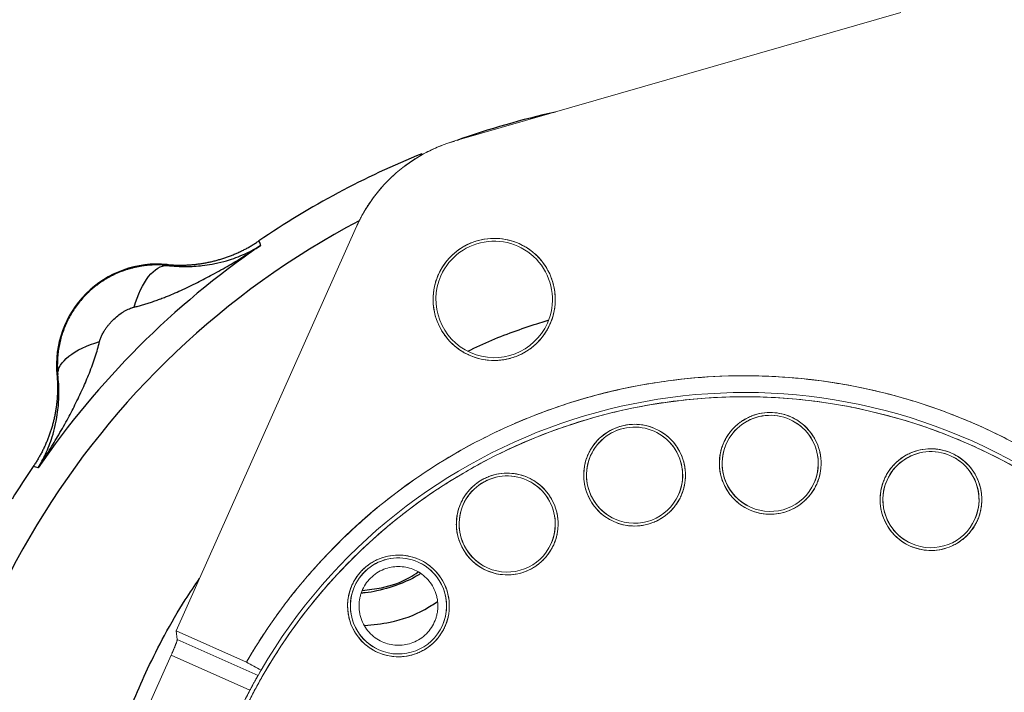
# Model space of a CAD drawing. Header units: inches. Extents: x 0.3 to 34.1, y 0.2 to 21.7.
# Tile 13 of 36: x 4.5 to 8.9, y 11.4 to 14.4. Entities that reach past the tile are written whole.
import ezdxf

# ---------------------------------------------------------------- set-up
doc = ezdxf.new("R2010")
doc.units = ezdxf.units.IN
doc.header["$MEASUREMENT"] = 0

msp = doc.modelspace()

# ---------------------------------------------------------------- linework, layer by layer
at = {"color": 144, "linetype": 'Continuous', "lineweight": 18}
for p, q in [((6.4038, 13.8952), (8.3983, 14.4706)), ((5.1577, 11.7039), (5.9635, 13.5119)), ((5.1577, 11.7039), (5.4713, 11.5642)), ((5.1624, 11.6653), (5.1577, 11.7039)), ((5.1624, 11.6653), (5.5234, 11.5044)), ((4.9979, 11.2873), (5.1353, 11.5956)), ((5.4874, 11.4387), (5.1353, 11.5956)), ((5.4713, 11.5642), (5.5369, 11.5278)), ((5.5369, 11.5278), (5.5234, 11.5044))]:
    msp.add_line(p, q, dxfattribs=at)
at = {"color": 7, "linetype": 'Continuous', "lineweight": 25}
for p, q in [((5.5276, 13.4485), (5.531, 13.4376)), ((5.531, 13.4376), (5.5342, 13.427)), ((5.1165, 13.3426), (5.1167, 13.3386)), ((4.6281, 12.85), (4.6242, 12.8502)), ((4.5292, 12.4358), (4.5182, 12.4391)), ((4.5397, 12.4325), (4.5292, 12.4358))]:
    msp.add_line(p, q, dxfattribs=at)
for centre, radius, start, end in [((7.6981, 10.2686), 3.85, 102.682, 109.5048), ((7.6981, 10.2686), 3.85, 112.0099, 124.3161), ((7.6981, 10.2686), 3.8286, 124.4163, 145.5837), ((5.0738, 12.8929), 0.4517, 84.581, 185.4189), ((7.6981, 10.2686), 3.85, 145.6839, 148.2695)]:
    msp.add_arc(centre, radius, start, end, dxfattribs=at)
at = {"color": 144, "linetype": 'Continuous', "lineweight": 18}
for centre, radius, start, end in [((6.5957, 13.2301), 0.6921, 106.0934, 155.9786), ((6.5793, 13.1865), 0.2731, 335.9786, 155.9786), ((6.5793, 13.1865), 0.2606, 335.9786, 155.9786), ((6.5793, 13.1865), 0.2731, 155.9786, 335.9786), ((6.5793, 13.1865), 0.2606, 155.9786, 335.9786), ((7.6981, 10.2686), 2.5763, 342.1481, 149.8091), ((7.6981, 10.2686), 2.5012, 342.1826, 149.7746), ((7.6981, 10.2686), 2.4825, 335.9786, 155.9786), ((7.8136, 12.4531), 0.2275, 335.9786, 155.9786), ((7.8136, 12.4531), 0.215, 65.9786, 245.9786), ((7.8136, 12.4531), 0.215, 335.9786, 155.9786), ((7.8136, 12.4531), 0.215, 245.9786, 65.9786), ((7.2071, 12.4003), 0.215, 65.9786, 245.9786), ((7.2071, 12.4003), 0.2275, 335.9786, 155.9786), ((7.2071, 12.4003), 0.215, 335.9786, 155.9786), ((7.2071, 12.4003), 0.215, 245.9786, 65.9786), ((7.8136, 12.4531), 0.2275, 155.9786, 335.9786), ((7.8136, 12.4531), 0.215, 155.9786, 335.9786), ((8.5323, 12.2908), 0.215, 65.9786, 245.9786), ((8.5323, 12.2908), 0.2275, 335.9786, 155.9786), ((8.5323, 12.2908), 0.215, 335.9786, 155.9786), ((7.2071, 12.4003), 0.2275, 155.9786, 335.9786), ((7.2071, 12.4003), 0.215, 155.9786, 335.9786), ((8.5323, 12.2908), 0.215, 245.9786, 65.9786), ((6.6376, 12.1819), 0.215, 65.9786, 245.9786), ((6.6376, 12.1819), 0.2275, 335.9786, 155.9786), ((6.6376, 12.1819), 0.215, 335.9786, 155.9786), ((6.6376, 12.1819), 0.215, 245.9786, 65.9786), ((8.5323, 12.2908), 0.2275, 155.9786, 335.9786), ((8.5323, 12.2908), 0.215, 155.9786, 335.9786), ((6.6376, 12.1819), 0.2275, 155.9786, 335.9786), ((6.6376, 12.1819), 0.215, 155.9786, 335.9786), ((6.1513, 11.8154), 0.215, 65.9786, 245.9786), ((6.1513, 11.8154), 0.2275, 335.9786, 155.9786), ((6.1513, 11.8154), 0.215, 335.9786, 155.9786), ((6.1513, 11.8154), 0.215, 245.9786, 65.9786), ((6.1513, 11.8154), 0.2275, 155.9786, 335.9786), ((6.1513, 11.8154), 0.215, 155.9786, 335.9786), ((7.6981, 10.2686), 2.5013, 152.1095, 155.9786)]:
    msp.add_arc(centre, radius, start, end, dxfattribs=at)
at = {"color": 8, "linetype": 'Continuous', "lineweight": 25}
msp.add_arc((7.6981, 10.2686), 3.6954, 117.7778, 180, dxfattribs=at)
at = {"color": 144, "linetype": 'Continuous', "lineweight": 18}
for points, knots in [([(5.9635, 13.5119), (5.9661, 13.5176), (5.9712, 13.5289), (5.9795, 13.5455), (5.9882, 13.562), (5.9973, 13.5782), (6.0069, 13.5941), (6.0168, 13.6098), (6.0273, 13.6252), (6.0493, 13.656), (6.0856, 13.7001), (6.1404, 13.7533), (6.2006, 13.8002), (6.2546, 13.8333), (6.2994, 13.856), (6.3334, 13.871), (6.3682, 13.8843), (6.3919, 13.8915), (6.4038, 13.8952)], [0, 0, 0, 0, 0.030957, 0.061849, 0.092697, 0.123524, 0.154352, 0.185204, 0.216102, 0.247068, 0.373518, 0.500011, 0.626461, 0.752954, 0.814797, 0.876466, 0.938141, 1, 1, 1, 1]), ([(6.8288, 13.0753), (6.8301, 13.0784), (6.8327, 13.0845), (6.8363, 13.0938), (6.8395, 13.1033), (6.8424, 13.1129), (6.8463, 13.1279), (6.8502, 13.1485), (6.8526, 13.1753), (6.8524, 13.2026), (6.8484, 13.2395), (6.8361, 13.285), (6.8107, 13.3352), (6.7763, 13.3783), (6.7357, 13.4123), (6.6911, 13.4374), (6.6426, 13.4538), (6.5902, 13.4612), (6.5351, 13.458), (6.4808, 13.4433), (6.4388, 13.422), (6.4086, 13.4003), (6.3882, 13.3823), (6.3699, 13.3626), (6.3558, 13.3441), (6.3451, 13.3273), (6.3369, 13.3128), (6.3322, 13.3027), (6.3298, 13.2977)], [0, 0, 0, 0, 0.011673, 0.023324, 0.03497, 0.046627, 0.058309, 0.08919, 0.120101, 0.15227, 0.184469, 0.250118, 0.315768, 0.380053, 0.441772, 0.500003, 0.558234, 0.619953, 0.684238, 0.749887, 0.815537, 0.847705, 0.879904, 0.910785, 0.941696, 0.961136, 0.980547, 1, 1, 1, 1]), ([(6.3298, 13.2977), (6.3285, 13.2946), (6.3258, 13.2885), (6.3223, 13.2792), (6.3191, 13.2697), (6.3162, 13.2601), (6.3123, 13.2451), (6.3084, 13.2245), (6.3059, 13.1977), (6.3062, 13.1704), (6.3102, 13.1335), (6.3225, 13.088), (6.3479, 13.0378), (6.3823, 12.9947), (6.4228, 12.9607), (6.4675, 12.9356), (6.5159, 12.9192), (6.5684, 12.9118), (6.6234, 12.915), (6.6778, 12.9297), (6.7197, 12.951), (6.7499, 12.9726), (6.7704, 12.9907), (6.7887, 13.0104), (6.8027, 13.0289), (6.8135, 13.0457), (6.8217, 13.0602), (6.8264, 13.0703), (6.8288, 13.0753)], [0, 0, 0, 0, 0.011673, 0.023324, 0.03497, 0.046627, 0.058309, 0.08919, 0.120101, 0.15227, 0.184469, 0.250118, 0.315768, 0.380053, 0.441772, 0.500003, 0.558234, 0.619953, 0.684238, 0.749887, 0.815537, 0.847705, 0.879904, 0.910785, 0.941696, 0.961136, 0.980547, 1, 1, 1, 1]), ([(10.1503, 9.4789), (10.154, 9.4906), (10.1615, 9.5141), (10.1721, 9.5496), (10.1821, 9.5851), (10.1917, 9.6208), (10.2007, 9.6566), (10.2092, 9.6925), (10.2172, 9.7285), (10.2247, 9.7647), (10.2316, 9.801), (10.2381, 9.8374), (10.244, 9.8739), (10.259, 9.9751), (10.2748, 10.1424), (10.2756, 10.3786), (10.2546, 10.6167), (10.2104, 10.8559), (10.1436, 11.0914), (10.054, 11.3207), (9.9431, 11.5405), (9.8123, 11.7474), (9.6637, 11.94), (9.5004, 12.1145), (9.324, 12.2716), (9.1394, 12.408), (8.9468, 12.5257), (8.7481, 12.6247), (8.5418, 12.7062), (8.3255, 12.7708), (8.1006, 12.8169), (7.8658, 12.8431), (7.6268, 12.8477), (7.3843, 12.8296), (7.143, 12.7884), (6.9053, 12.724), (6.6749, 12.6373), (6.4551, 12.5296), (6.2477, 12.4025), (6.0566, 12.2589), (5.8815, 12.1004), (5.7617, 11.9703), (5.6857, 11.8775), (5.6467, 11.8276), (5.609, 11.7767), (5.5726, 11.725), (5.5375, 11.6723), (5.5036, 11.6188), (5.4821, 11.5824), (5.4713, 11.5642)], [0, 0, 0, 0, 0.004912, 0.009818, 0.014721, 0.01962, 0.024518, 0.029414, 0.034311, 0.039209, 0.044109, 0.049012, 0.053919, 0.058831, 0.08976, 0.120692, 0.152728, 0.184767, 0.217386, 0.250009, 0.282628, 0.315251, 0.347287, 0.379326, 0.410255, 0.441188, 0.470592, 0.5, 0.529405, 0.558813, 0.589742, 0.620675, 0.652711, 0.68475, 0.717369, 0.749992, 0.782611, 0.815234, 0.84727, 0.879309, 0.910238, 0.94117, 0.949587, 0.957991, 0.966387, 0.974781, 0.983178, 0.991583, 1, 1, 1, 1]), ([(5.4306, 11.2792), (5.4351, 11.2893), (5.4442, 11.3094), (5.4583, 11.3393), (5.4727, 11.369), (5.4875, 11.3985), (5.5028, 11.4278), (5.5184, 11.4569), (5.5344, 11.4858), (5.5508, 11.5145), (5.5676, 11.543), (5.6114, 11.6151), (5.6869, 11.728), (5.8074, 11.8814), (5.9451, 12.0306), (6.107, 12.1785), (6.2881, 12.3164), (6.4956, 12.4452), (6.7223, 12.5564), (6.9725, 12.6478), (7.24, 12.714), (7.5252, 12.7508), (7.8211, 12.7541), (8.122, 12.721), (8.4211, 12.6502), (8.7113, 12.542), (8.9858, 12.3986), (9.2384, 12.2235), (9.4642, 12.0219), (9.6596, 11.7996), (9.8228, 11.5629), (9.9524, 11.3198), (10.0517, 11.0725), (10.1206, 10.8296), (10.1636, 10.5892), (10.1822, 10.3623), (10.1804, 10.143), (10.1615, 9.9409), (10.128, 9.7487), (10.0918, 9.6064), (10.0605, 9.5047), (10.0393, 9.4421), (10.0164, 9.3801), (9.9921, 9.3187), (9.9744, 9.2783), (9.9656, 9.2581)], [0, 0, 0, 0, 0.004244, 0.008485, 0.012723, 0.016961, 0.021197, 0.025434, 0.029672, 0.033911, 0.038152, 0.042397, 0.066377, 0.090362, 0.117389, 0.14442, 0.174644, 0.204872, 0.238253, 0.271637, 0.307212, 0.344072, 0.382028, 0.42085, 0.460272, 0.5, 0.539729, 0.579151, 0.617973, 0.655929, 0.692789, 0.728363, 0.761745, 0.795129, 0.825354, 0.855581, 0.882608, 0.909639, 0.933619, 0.957604, 0.966089, 0.974565, 0.983038, 0.991514, 1, 1, 1, 1]), ([(8.0214, 12.3605), (8.0228, 12.3638), (8.0256, 12.3704), (8.0293, 12.3805), (8.0325, 12.3907), (8.0352, 12.401), (8.0374, 12.4115), (8.0391, 12.422), (8.0403, 12.4327), (8.0412, 12.4475), (8.0411, 12.4665), (8.0386, 12.4895), (8.0337, 12.5123), (8.024, 12.5421), (8.0063, 12.5769), (7.9779, 12.6125), (7.9443, 12.641), (7.9067, 12.6621), (7.866, 12.6759), (7.8222, 12.6819), (7.7768, 12.6792), (7.7391, 12.6691), (7.7105, 12.6564), (7.6903, 12.6447), (7.6714, 12.6312), (7.6546, 12.6163), (7.6396, 12.6002), (7.6265, 12.5832), (7.6151, 12.5651), (7.6089, 12.5522), (7.6058, 12.5457)], [0, 0, 0, 0, 0.0151264, 0.0301532, 0.0451137, 0.0600413, 0.0749702, 0.089934, 0.1049664, 0.1201006, 0.1522592, 0.184454, 0.2172969, 0.2501767, 0.3158115, 0.3800824, 0.440031, 0.5000163, 0.5599649, 0.6199501, 0.684221, 0.7498558, 0.7826986, 0.8155785, 0.847737, 0.8799319, 0.9100773, 0.939957, 0.9698412, 1, 1, 1, 1]), ([(7.4149, 12.3077), (7.4163, 12.311), (7.4191, 12.3176), (7.4228, 12.3277), (7.426, 12.3379), (7.4287, 12.3483), (7.4309, 12.3587), (7.4326, 12.3693), (7.4338, 12.3799), (7.4347, 12.3947), (7.4346, 12.4137), (7.432, 12.4367), (7.4272, 12.4596), (7.4175, 12.4893), (7.3998, 12.5242), (7.3714, 12.5597), (7.3378, 12.5882), (7.3002, 12.6093), (7.2594, 12.6232), (7.2157, 12.6291), (7.1703, 12.6264), (7.1326, 12.6163), (7.104, 12.6036), (7.0838, 12.592), (7.0649, 12.5785), (7.0481, 12.5635), (7.0331, 12.5474), (7.02, 12.5304), (7.0085, 12.5123), (7.0024, 12.4994), (6.9993, 12.4929)], [0, 0, 0, 0, 0.015126, 0.030153, 0.045114, 0.060041, 0.07497, 0.089934, 0.104966, 0.120101, 0.152259, 0.184454, 0.217297, 0.250177, 0.315812, 0.380082, 0.440031, 0.500016, 0.559965, 0.61995, 0.684221, 0.749856, 0.782699, 0.815578, 0.847737, 0.879932, 0.910077, 0.939957, 0.969841, 1, 1, 1, 1]), ([(7.6058, 12.5457), (7.6044, 12.5424), (7.6015, 12.5358), (7.5979, 12.5257), (7.5947, 12.5155), (7.592, 12.5052), (7.5898, 12.4947), (7.5881, 12.4842), (7.5869, 12.4735), (7.5859, 12.4587), (7.5861, 12.4397), (7.5886, 12.4167), (7.5935, 12.3939), (7.6032, 12.3641), (7.6209, 12.3292), (7.6493, 12.2937), (7.6829, 12.2652), (7.7204, 12.2441), (7.7612, 12.2302), (7.8049, 12.2243), (7.8504, 12.227), (7.888, 12.2371), (7.9167, 12.2498), (7.9369, 12.2614), (7.9557, 12.275), (7.9726, 12.2899), (7.9876, 12.306), (8.0006, 12.323), (8.0121, 12.3411), (8.0183, 12.354), (8.0214, 12.3605)], [0, 0, 0, 0, 0.015126, 0.030153, 0.045114, 0.060041, 0.07497, 0.089934, 0.104966, 0.120101, 0.152259, 0.184454, 0.217297, 0.250177, 0.315812, 0.380082, 0.440031, 0.500016, 0.559965, 0.61995, 0.684221, 0.749856, 0.782699, 0.815578, 0.847737, 0.879932, 0.910077, 0.939957, 0.969841, 1, 1, 1, 1]), ([(8.7401, 12.1982), (8.7415, 12.2015), (8.7443, 12.2081), (8.748, 12.2182), (8.7512, 12.2284), (8.7539, 12.2388), (8.7561, 12.2492), (8.7578, 12.2598), (8.759, 12.2705), (8.7599, 12.2853), (8.7598, 12.3042), (8.7573, 12.3272), (8.7524, 12.3501), (8.7427, 12.3799), (8.725, 12.4147), (8.6966, 12.4502), (8.663, 12.4788), (8.6254, 12.4998), (8.5847, 12.5137), (8.5409, 12.5196), (8.4955, 12.517), (8.4578, 12.5068), (8.4292, 12.4941), (8.409, 12.4825), (8.3901, 12.469), (8.3733, 12.454), (8.3583, 12.438), (8.3452, 12.421), (8.3338, 12.4028), (8.3276, 12.3899), (8.3245, 12.3835)], [0, 0, 0, 0, 0.015126, 0.030153, 0.045114, 0.060041, 0.07497, 0.089934, 0.104966, 0.120101, 0.152259, 0.184454, 0.217297, 0.250177, 0.315812, 0.380082, 0.440031, 0.500016, 0.559965, 0.61995, 0.684221, 0.749856, 0.782699, 0.815578, 0.847737, 0.879932, 0.910077, 0.939957, 0.969841, 1, 1, 1, 1]), ([(6.9993, 12.4929), (6.9979, 12.4896), (6.995, 12.483), (6.9914, 12.4729), (6.9882, 12.4627), (6.9855, 12.4524), (6.9833, 12.4419), (6.9816, 12.4314), (6.9804, 12.4207), (6.9794, 12.4059), (6.9796, 12.3869), (6.9821, 12.3639), (6.987, 12.3411), (6.9967, 12.3113), (7.0143, 12.2765), (7.0427, 12.2409), (7.0764, 12.2124), (7.1139, 12.1913), (7.1547, 12.1775), (7.1984, 12.1716), (7.2438, 12.1742), (7.2815, 12.1844), (7.3102, 12.1971), (7.3304, 12.2087), (7.3492, 12.2222), (7.3661, 12.2371), (7.3811, 12.2532), (7.3941, 12.2702), (7.4056, 12.2883), (7.4118, 12.3012), (7.4149, 12.3077)], [0, 0, 0, 0, 0.015126, 0.030153, 0.045114, 0.060041, 0.07497, 0.089934, 0.104966, 0.120101, 0.152259, 0.184454, 0.217297, 0.250177, 0.315812, 0.380082, 0.440031, 0.500016, 0.559965, 0.61995, 0.684221, 0.749856, 0.782699, 0.815578, 0.847737, 0.879932, 0.910077, 0.939957, 0.969841, 1, 1, 1, 1]), ([(6.8454, 12.0893), (6.8468, 12.0926), (6.8496, 12.0992), (6.8533, 12.1093), (6.8565, 12.1195), (6.8592, 12.1298), (6.8614, 12.1403), (6.8631, 12.1508), (6.8643, 12.1615), (6.8652, 12.1763), (6.8651, 12.1953), (6.8626, 12.2183), (6.8577, 12.2411), (6.848, 12.2709), (6.8303, 12.3057), (6.8019, 12.3413), (6.7683, 12.3698), (6.7307, 12.3909), (6.69, 12.4047), (6.6462, 12.4106), (6.6008, 12.408), (6.5631, 12.3978), (6.5345, 12.3851), (6.5143, 12.3735), (6.4954, 12.36), (6.4786, 12.3451), (6.4636, 12.329), (6.4505, 12.312), (6.4391, 12.2939), (6.4329, 12.281), (6.4298, 12.2745)], [0, 0, 0, 0, 0.015126, 0.030153, 0.045114, 0.060041, 0.07497, 0.089934, 0.104966, 0.120101, 0.152259, 0.184454, 0.217297, 0.250177, 0.315812, 0.380082, 0.440031, 0.500016, 0.559965, 0.61995, 0.684221, 0.749856, 0.782699, 0.815578, 0.847737, 0.879932, 0.910077, 0.939957, 0.969841, 1, 1, 1, 1]), ([(8.3245, 12.3835), (8.3231, 12.3801), (8.3202, 12.3735), (8.3166, 12.3634), (8.3134, 12.3532), (8.3107, 12.3429), (8.3085, 12.3325), (8.3068, 12.3219), (8.3056, 12.3112), (8.3046, 12.2964), (8.3048, 12.2775), (8.3073, 12.2544), (8.3122, 12.2316), (8.3219, 12.2018), (8.3396, 12.167), (8.3679, 12.1315), (8.4016, 12.1029), (8.4391, 12.0818), (8.4799, 12.068), (8.5236, 12.0621), (8.569, 12.0647), (8.6067, 12.0749), (8.6354, 12.0876), (8.6556, 12.0992), (8.6744, 12.1127), (8.6913, 12.1276), (8.7063, 12.1437), (8.7193, 12.1607), (8.7308, 12.1788), (8.737, 12.1917), (8.7401, 12.1982)], [0, 0, 0, 0, 0.015126, 0.030153, 0.045114, 0.060041, 0.07497, 0.089934, 0.104966, 0.120101, 0.152259, 0.184454, 0.217297, 0.250177, 0.315812, 0.380082, 0.440031, 0.500016, 0.559965, 0.61995, 0.684221, 0.749856, 0.782699, 0.815578, 0.847737, 0.879932, 0.910077, 0.939957, 0.969841, 1, 1, 1, 1]), ([(6.4298, 12.2745), (6.4284, 12.2712), (6.4255, 12.2646), (6.4219, 12.2545), (6.4187, 12.2443), (6.416, 12.2339), (6.4138, 12.2235), (6.4121, 12.2129), (6.4109, 12.2023), (6.4099, 12.1875), (6.4101, 12.1685), (6.4126, 12.1455), (6.4175, 12.1226), (6.4272, 12.0929), (6.4449, 12.058), (6.4732, 12.0225), (6.5069, 11.994), (6.5444, 11.9729), (6.5852, 11.959), (6.6289, 11.9531), (6.6743, 11.9558), (6.712, 11.9659), (6.7407, 11.9786), (6.7609, 11.9902), (6.7797, 12.0037), (6.7966, 12.0187), (6.8116, 12.0348), (6.8246, 12.0518), (6.8361, 12.0699), (6.8423, 12.0828), (6.8454, 12.0893)], [0, 0, 0, 0, 0.015126, 0.030153, 0.045114, 0.060041, 0.07497, 0.089934, 0.104966, 0.120101, 0.152259, 0.184454, 0.217297, 0.250177, 0.315812, 0.380082, 0.440031, 0.500016, 0.559965, 0.61995, 0.684221, 0.749856, 0.782699, 0.815578, 0.847737, 0.879932, 0.910077, 0.939957, 0.969841, 1, 1, 1, 1]), ([(6.3591, 11.7228), (6.3605, 11.7261), (6.3634, 11.7327), (6.367, 11.7428), (6.3702, 11.753), (6.3729, 11.7634), (6.3751, 11.7738), (6.3768, 11.7844), (6.378, 11.7951), (6.3789, 11.8099), (6.3788, 11.8288), (6.3763, 11.8518), (6.3714, 11.8747), (6.3617, 11.9045), (6.344, 11.9393), (6.3156, 11.9748), (6.282, 12.0034), (6.2445, 12.0244), (6.2037, 12.0383), (6.16, 12.0442), (6.1145, 12.0416), (6.0768, 12.0314), (6.0482, 12.0187), (6.028, 12.0071), (6.0092, 11.9936), (5.9923, 11.9786), (5.9773, 11.9626), (5.9643, 11.9456), (5.9528, 11.9274), (5.9466, 11.9145), (5.9435, 11.908)], [0, 0, 0, 0, 0.015126, 0.030153, 0.045114, 0.060041, 0.07497, 0.089934, 0.104966, 0.120101, 0.152259, 0.184454, 0.217297, 0.250177, 0.315812, 0.380082, 0.440031, 0.500016, 0.559965, 0.61995, 0.684221, 0.749856, 0.782699, 0.815578, 0.847737, 0.879932, 0.910077, 0.939957, 0.969841, 1, 1, 1, 1]), ([(6.3276, 11.8154), (6.3275, 11.8186), (6.3274, 11.825), (6.3266, 11.8345), (6.3254, 11.8438), (6.3236, 11.8531), (6.3213, 11.8623), (6.3185, 11.8714), (6.3122, 11.8886), (6.2997, 11.9129), (6.2768, 11.9409), (6.2488, 11.9638), (6.2174, 11.98), (6.1845, 11.9896), (6.1513, 11.9927), (6.1181, 11.9896), (6.0852, 11.98), (6.0538, 11.9638), (6.0258, 11.9409), (6.0029, 11.9129), (5.9893, 11.8865), (5.9818, 11.8647), (5.9779, 11.8485), (5.9755, 11.8321), (5.9752, 11.821), (5.9751, 11.8154)], [0, 0, 0, 0, 0.017294, 0.034461, 0.051549, 0.06861, 0.085694, 0.102851, 0.120132, 0.185114, 0.250089, 0.315068, 0.380047, 0.44003, 0.500015, 0.560002, 0.619984, 0.684966, 0.749941, 0.81492, 0.879899, 0.91004, 0.939924, 0.969821, 1, 1, 1, 1]), ([(5.9435, 11.908), (5.9421, 11.9047), (5.9392, 11.8981), (5.9356, 11.888), (5.9324, 11.8778), (5.9297, 11.8675), (5.9275, 11.8571), (5.9258, 11.8465), (5.9246, 11.8358), (5.9237, 11.821), (5.9238, 11.8021), (5.9263, 11.779), (5.9312, 11.7562), (5.9409, 11.7264), (5.9586, 11.6916), (5.987, 11.6561), (6.0206, 11.6275), (6.0581, 11.6064), (6.0989, 11.5926), (6.1426, 11.5867), (6.1881, 11.5893), (6.2258, 11.5995), (6.2544, 11.6122), (6.2746, 11.6238), (6.2935, 11.6373), (6.3103, 11.6522), (6.3253, 11.6683), (6.3384, 11.6853), (6.3498, 11.7034), (6.356, 11.7163), (6.3591, 11.7228)], [0, 0, 0, 0, 0.0151264, 0.0301532, 0.0451137, 0.0600413, 0.0749702, 0.089934, 0.1049664, 0.1201006, 0.1522592, 0.184454, 0.2172969, 0.2501767, 0.3158115, 0.3800824, 0.440031, 0.5000163, 0.5599649, 0.6199501, 0.684221, 0.7498558, 0.7826986, 0.8155785, 0.847737, 0.8799319, 0.9100773, 0.939957, 0.9698412, 1, 1, 1, 1]), ([(5.9751, 11.8154), (5.9751, 11.8123), (5.9752, 11.8059), (5.976, 11.7964), (5.9772, 11.7871), (5.979, 11.7778), (5.9813, 11.7686), (5.9841, 11.7595), (5.9904, 11.7423), (6.0029, 11.7179), (6.0258, 11.69), (6.0538, 11.667), (6.0852, 11.6509), (6.1181, 11.6412), (6.1513, 11.6382), (6.1845, 11.6412), (6.2174, 11.6509), (6.2488, 11.667), (6.2768, 11.69), (6.2997, 11.718), (6.3133, 11.7444), (6.3208, 11.7662), (6.3247, 11.7824), (6.3271, 11.7988), (6.3274, 11.8099), (6.3276, 11.8154)], [0, 0, 0, 0, 0.017277, 0.034432, 0.051515, 0.068576, 0.085666, 0.102835, 0.120133, 0.185115, 0.25009, 0.315068, 0.380047, 0.440031, 0.500015, 0.560002, 0.619983, 0.684965, 0.74994, 0.814919, 0.879897, 0.910066, 0.939959, 0.969847, 1, 1, 1, 1]), ([(5.1353, 11.5956), (5.1361, 11.5974), (5.1377, 11.601), (5.1401, 11.6065), (5.1424, 11.6119), (5.1447, 11.6173), (5.147, 11.6227), (5.1491, 11.6279), (5.1512, 11.6329), (5.1532, 11.6378), (5.1552, 11.6429), (5.1573, 11.6485), (5.1594, 11.6541), (5.1611, 11.6592), (5.1623, 11.6634), (5.1624, 11.6647), (5.1624, 11.6653)], [0, 0, 0, 0, 0.053143, 0.106886, 0.16123, 0.216176, 0.271724, 0.327876, 0.384633, 0.441994, 0.499962, 0.579726, 0.669616, 0.769628, 0.879758, 1, 1, 1, 1]), ([(5.1353, 11.5956), (5.136, 11.5973), (5.1374, 11.6005), (5.1396, 11.6054), (5.1417, 11.6102), (5.1437, 11.615), (5.1468, 11.6223), (5.1508, 11.6319), (5.1551, 11.6426), (5.1585, 11.6517), (5.1607, 11.6578), (5.1618, 11.6618), (5.1624, 11.6641), (5.1624, 11.6649), (5.1624, 11.6653)], [0, 0, 0, 0, 0.048439, 0.096522, 0.144501, 0.192624, 0.241141, 0.370356, 0.499833, 0.629113, 0.758655, 0.83924, 0.919302, 1, 1, 1, 1]), ([(5.5234, 11.5044), (5.5233, 11.5042), (5.5231, 11.5038), (5.5224, 11.5026), (5.5214, 11.5009), (5.5201, 11.4986), (5.5185, 11.4957), (5.5166, 11.4922), (5.5143, 11.4881), (5.5112, 11.4826), (5.5066, 11.4744), (5.501, 11.4641), (5.4954, 11.4537), (5.491, 11.4456), (5.4885, 11.4408), (5.4874, 11.4387)], [0, 0, 0, 0, 0.055806, 0.113531, 0.173176, 0.234746, 0.298245, 0.363673, 0.431035, 0.500332, 0.606109, 0.750016, 0.853179, 0.936513, 1, 1, 1, 1]), ([(5.4874, 11.4387), (5.4883, 11.4403), (5.49, 11.4436), (5.4926, 11.4485), (5.4952, 11.4533), (5.4977, 11.4581), (5.5015, 11.465), (5.5063, 11.4738), (5.5117, 11.4836), (5.5163, 11.4918), (5.5195, 11.4975), (5.5216, 11.5011), (5.5229, 11.5034), (5.5233, 11.5041), (5.5234, 11.5044)], [0, 0, 0, 0, 0.050302, 0.100195, 0.149955, 0.199859, 0.250183, 0.37509, 0.49997, 0.624233, 0.74938, 0.833568, 0.916669, 1, 1, 1, 1]), ([(5.4874, 11.4387), (5.4822, 11.4287), (5.4717, 11.4088), (5.4565, 11.3786), (5.4417, 11.3482), (5.4273, 11.3176), (5.4181, 11.2971), (5.4135, 11.2868)], [0, 0, 0, 0, 0.200036, 0.400018, 0.599982, 0.799964, 1, 1, 1, 1])]:
    msp.add_open_spline(points, degree=3, knots=knots, dxfattribs=at)
at = {"color": 7, "linetype": 'Continuous', "lineweight": 25}
for points, knots in [([(5.1165, 13.3426), (5.1225, 13.3421), (5.1345, 13.341), (5.1525, 13.3401), (5.1706, 13.3397), (5.1886, 13.3399), (5.2067, 13.3405), (5.2247, 13.3417), (5.2426, 13.3433), (5.2606, 13.3455), (5.2784, 13.3482), (5.2962, 13.3515), (5.3138, 13.3552), (5.3314, 13.3595), (5.3488, 13.3642), (5.366, 13.3695), (5.3831, 13.3752), (5.4001, 13.3815), (5.4168, 13.3882), (5.4334, 13.3954), (5.4497, 13.4031), (5.4658, 13.4113), (5.4817, 13.4199), (5.4973, 13.429), (5.5126, 13.4385), (5.5226, 13.4452), (5.5276, 13.4485)], [0, 0, 0, 0, 0.041666, 0.083332, 0.124998, 0.166665, 0.208333, 0.250001, 0.291668, 0.333335, 0.375001, 0.416666, 0.458329, 0.499992, 0.541655, 0.583318, 0.624984, 0.66665, 0.708318, 0.749987, 0.791656, 0.833326, 0.874995, 0.916663, 0.958332, 1, 1, 1, 1]), ([(4.9693, 13.1519), (4.9755, 13.1535), (4.9883, 13.1567), (5.0075, 13.1622), (5.0272, 13.1681), (5.0473, 13.1746), (5.0678, 13.1817), (5.0888, 13.1894), (5.1261, 13.2038), (5.1811, 13.2272), (5.2509, 13.2607), (5.323, 13.2986), (5.3813, 13.3316), (5.4295, 13.3604), (5.4629, 13.381), (5.4982, 13.4034), (5.5211, 13.4184), (5.5342, 13.427)], [0, 0, 0, 0, 0.030015, 0.061031, 0.093053, 0.126085, 0.160131, 0.195194, 0.231277, 0.34843, 0.47859, 0.599424, 0.737096, 0.79918, 0.868491, 0.925015, 1, 1, 1, 1]), ([(5.1167, 13.3386), (5.1456, 13.3351), (5.174, 13.3335), (5.2265, 13.3337), (5.2507, 13.3352), (5.289, 13.3396), (5.3034, 13.3418), (5.3265, 13.346), (5.3353, 13.3478), (5.3614, 13.3537), (5.3785, 13.3584), (5.4218, 13.372), (5.4475, 13.382), (5.4936, 13.4036), (5.5143, 13.4148), (5.5342, 13.427)], [-0.001686, -0.001686, -0.001686, -0.001686, 0.294721, 0.294721, 0.561906, 0.561906, 0.728896, 0.728896, 0.833265, 0.833265, 1.042003, 1.042003, 1.375984, 1.375984, 1.668217, 1.668217, 1.668217, 1.668217]), ([(5.073, 13.3409), (5.0681, 13.3408), (5.0581, 13.3408), (5.0432, 13.34), (5.0282, 13.3388), (5.0133, 13.3371), (4.9984, 13.3349), (4.9836, 13.3321), (4.9688, 13.3289), (4.9541, 13.3251), (4.9395, 13.3209), (4.9251, 13.3161), (4.9107, 13.3108), (4.8966, 13.3051), (4.8826, 13.2988), (4.8688, 13.292), (4.8552, 13.2848), (4.8418, 13.277), (4.8287, 13.2688), (4.8158, 13.2602), (4.8033, 13.251), (4.791, 13.2414), (4.7791, 13.2314), (4.7674, 13.2209), (4.7527, 13.2066), (4.7353, 13.188), (4.7162, 13.1646), (4.6989, 13.14), (4.6834, 13.1146), (4.6696, 13.0883), (4.6578, 13.0614), (4.6477, 13.0339), (4.6396, 13.006), (4.6333, 12.9778), (4.6289, 12.9495), (4.6263, 12.9212), (4.626, 12.9023), (4.6259, 12.8929)], [0, 0, 0, 0, 0.021314, 0.042663, 0.064046, 0.085465, 0.106921, 0.128413, 0.149942, 0.17151, 0.193116, 0.214761, 0.236447, 0.258172, 0.279939, 0.301747, 0.323598, 0.345491, 0.367427, 0.389408, 0.411432, 0.433502, 0.455617, 0.477778, 0.499986, 0.543055, 0.585856, 0.628393, 0.670669, 0.71269, 0.754457, 0.795976, 0.837252, 0.878287, 0.919087, 0.959657, 1, 1, 1, 1]), ([(4.9693, 13.1519), (4.9853, 13.2076), (5.0311, 13.3041), (5.0894, 13.3393), (5.1167, 13.3386)], [0, 0, 0, 0, 0.5, 0.9999998, 0.9999998, 0.9999998, 0.9999998]), ([(4.8148, 12.9975), (4.8154, 12.9998), (4.8166, 13.0044), (4.819, 13.0115), (4.8219, 13.0187), (4.8252, 13.0261), (4.8291, 13.0336), (4.8342, 13.0427), (4.8408, 13.0532), (4.8492, 13.0649), (4.8584, 13.0765), (4.8716, 13.0914), (4.8897, 13.1086), (4.9092, 13.1234), (4.9251, 13.1334), (4.9366, 13.1396), (4.9479, 13.1449), (4.9554, 13.1476), (4.9591, 13.149)], [0, 0, 0, 0, 0.034106, 0.069301, 0.105715, 0.143465, 0.182656, 0.22338, 0.287438, 0.353577, 0.421831, 0.490334, 0.627608, 0.763106, 0.826478, 0.886876, 0.944602, 1, 1, 1, 1]), ([(4.9591, 13.149), (4.9608, 13.1495), (4.9642, 13.1506), (4.9676, 13.1515), (4.9693, 13.1519)], [0, 0, 0, 0, 0.50893, 1, 1, 1, 1]), ([(6.4615, 12.9551), (6.4969, 12.9722), (6.5675, 13.0064), (6.6763, 13.046), (6.7605, 13.0754), (6.8084, 13.0894), (6.8206, 13.093)], [0, 0, 0, 0, 0.305431, 0.611261, 0.901075, 1, 1, 1, 1]), ([(4.5397, 12.4325), (4.5457, 12.4416), (4.5567, 12.4583), (4.5715, 12.4813), (4.588, 12.5076), (4.6063, 12.5372), (4.6351, 12.5855), (4.6682, 12.6437), (4.7061, 12.7158), (4.7395, 12.7856), (4.7651, 12.8458), (4.7831, 12.8932), (4.7954, 12.9291), (4.8061, 12.9636), (4.812, 12.9864), (4.8148, 12.9975)], [0, 0, 0, 0, 0.05204, 0.095877, 0.131511, 0.200819, 0.262906, 0.400576, 0.521414, 0.651572, 0.768729, 0.831202, 0.890559, 0.946818, 1, 1, 1, 1]), ([(4.6281, 12.85), (4.6273, 12.8773), (4.6448, 12.9064), (4.7107, 12.9585), (4.7591, 12.9815), (4.8148, 12.9975)], [0, 0, 0, 0, 0.5, 0.5, 1, 1, 1, 1]), ([(4.6242, 12.8502), (4.6247, 12.8442), (4.6257, 12.8323), (4.6266, 12.8142), (4.627, 12.7962), (4.6269, 12.7781), (4.6262, 12.7601), (4.6251, 12.7421), (4.6234, 12.7241), (4.6212, 12.7062), (4.6185, 12.6883), (4.6153, 12.6706), (4.6115, 12.6529), (4.6073, 12.6354), (4.6025, 12.618), (4.5973, 12.6007), (4.5915, 12.5836), (4.5853, 12.5667), (4.5785, 12.5499), (4.5713, 12.5334), (4.5636, 12.517), (4.5555, 12.5009), (4.5468, 12.4851), (4.5378, 12.4695), (4.5283, 12.4541), (4.5216, 12.4441), (4.5182, 12.4391)], [0, 0, 0, 0, 0.041666, 0.083331, 0.124997, 0.166664, 0.208332, 0.25, 0.291667, 0.333334, 0.375, 0.416664, 0.458328, 0.49999, 0.541653, 0.583317, 0.624982, 0.666649, 0.708317, 0.749986, 0.791655, 0.833325, 0.874994, 0.916663, 0.958331, 1, 1, 1, 1]), ([(4.5397, 12.4325), (4.552, 12.4524), (4.5631, 12.4731), (4.5847, 12.5193), (4.5947, 12.545), (4.6084, 12.5883), (4.613, 12.6053), (4.6189, 12.6314), (4.6207, 12.6402), (4.625, 12.6633), (4.6271, 12.6778), (4.6315, 12.716), (4.633, 12.7403), (4.6333, 12.7928), (4.6317, 12.8211), (4.6281, 12.85)], [-1.669903, -1.669903, -1.669903, -1.669903, -1.37767, -1.37767, -1.04369, -1.04369, -0.834952, -0.834952, -0.730583, -0.730583, -0.563592, -0.563592, -0.296408, -0.296408, 0, 0, 0, 0]), ([(4.8298, 10.9682), (4.8341, 10.9898), (4.8633, 11.1379), (4.9368, 11.3262), (5.0309, 11.5403), (5.107, 11.6889), (5.1839, 11.824), (5.2403, 11.9062), (5.2618, 11.9375)], [0, 0, 0, 0, 0.062058, 0.424081, 0.563604, 0.719957, 0.893168, 1, 1, 1, 1])]:
    msp.add_open_spline(points, degree=3, knots=knots, dxfattribs=at)
for points in [[(5.1167, 13.3386), (5.1024, 13.3401), (5.0878, 13.3408), (5.073, 13.3408)], [(4.6258, 12.8929), (4.6259, 12.8783), (4.6267, 12.864), (4.6281, 12.85)]]:
    msp.add_open_spline(points, degree=3, dxfattribs=at)
at = {"color": 8, "linetype": 'Continuous', "lineweight": 25}
for points, knots in [([(6.2504, 11.9609), (6.2467, 11.9583), (6.2212, 11.9404), (6.1563, 11.9116), (6.0766, 11.8856), (6.0147, 11.8748), (5.9915, 11.8732), (5.986, 11.8729)], [0, 0, 0, 0, 0.048086, 0.332747, 0.751426, 0.941327, 1, 1, 1, 1]), ([(5.9898, 11.885), (6.0186, 11.8881), (6.0914, 11.8959), (6.1769, 11.9258), (6.2267, 11.9587), (6.2395, 11.9672)], [0, 0, 0, 0, 0.3263549, 0.8265909, 1, 1, 1, 1]), ([(5.9996, 11.7271), (6.0379, 11.7311), (6.1311, 11.7409), (6.2422, 11.7798), (6.306, 11.8224), (6.3239, 11.8344)], [0, 0, 0, 0, 0.3343253, 0.8131137, 1, 1, 1, 1])]:
    msp.add_open_spline(points, degree=3, knots=knots, dxfattribs=at)
at = {"color": 144, "linetype": 'Continuous', "lineweight": 18}
for points in [[(5.5369, 11.5278), (5.515, 11.5399), (5.4932, 11.5521), (5.4713, 11.5642)], [(5.5234, 11.5044), (5.5279, 11.5122), (5.5324, 11.52), (5.5369, 11.5278)]]:
    msp.add_open_spline(points, degree=3, dxfattribs=at)

doc.saveas('drawing.dxf')
